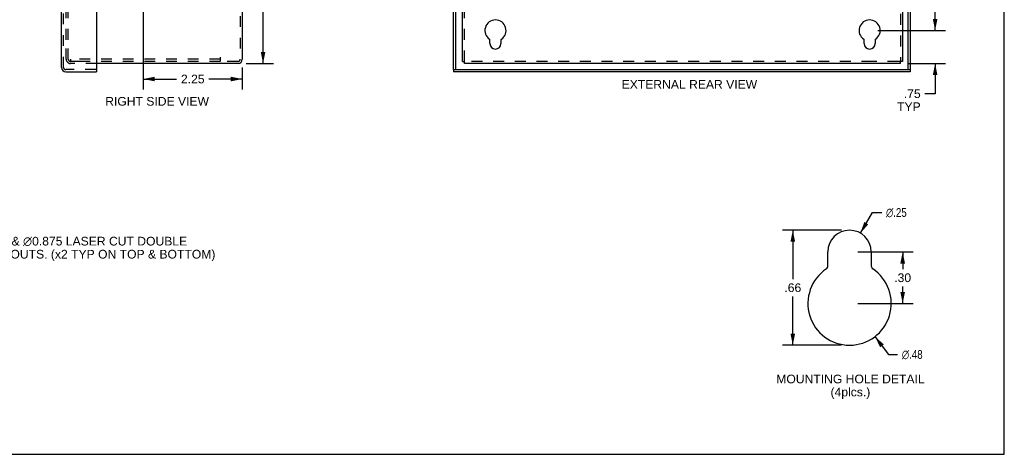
# Model space of a CAD drawing. Header units: inches. Extents: x 0 to 44.7, y 0 to 28.9.
# Tile 14 of 16: x 22.4 to 44.7, y 0 to 9.9. Entities that reach past the tile are written whole.
import ezdxf

# ---------------------------------------------------------------- set-up
doc = ezdxf.new("R2010")
doc.units = ezdxf.units.IN
doc.header["$LTSCALE"] = 2.460526
doc.header["$MEASUREMENT"] = 0
doc.linetypes.add('HIDDEN', pattern=[0.2, 0.1, -0.1])
doc.layers.get('0').update_dxf_attribs({"linetype": 'CONTINUOUS'})
for name, color, linetype in [('DEFAULT_2', 8, 'HIDDEN'), ('DIMENSIONS', 7, 'CONTINUOUS'), ('DOOR_ASSEMBLY', 7, 'CONTINUOUS')]:
    doc.layers.add(name, color=color, linetype=linetype)
doc.styles.get("Standard").update_dxf_attribs({"font": 'arial.ttf'})
doc.styles.add('TEXTSTYLE_1', font='gdt', dxfattribs={"width": 0.8})
doc.dimstyles.new('DIMSTYLE_1', dxfattribs={"dimtxt": 0.197368, "dimasz": 0.263158, "dimexe": 0.09, "dimexo": 0.07, "dimgap": 0.0375, "dimtad": 0, "dimtih": 1, "dimtoh": 1, "dimzin": 4, "dimdsep": 46, "dimtxsty": 'Standard', "dimblk": '_FILLED', "dimblk1": '_FILLED', "dimblk2": '_FILLED', "dimcen": 0.09, "dimadec": 3, "dimazin": 1, "dimtfac": 1, "dimtdec": 3, "dimtofl": 0, "dimtmove": 0, "dimatfit": 3, "dimldrblk": '_FILLED', "dimfxl": 0, "dimtolj": 1, "dimtzin": 4, "dimarcsym": 0})
doc.dimstyles.new('DIMSTYLE_2', dxfattribs={"dimtxt": 0.197368, "dimasz": 0.263158, "dimexe": 0.09, "dimexo": 0.07, "dimgap": 0.09, "dimtad": 0, "dimtih": 1, "dimtoh": 1, "dimlfac": 0.38, "dimzin": 4, "dimdsep": 46, "dimtxsty": 'Standard', "dimblk": '_FILLED', "dimblk1": '_FILLED', "dimblk2": '_FILLED', "dimcen": 0.09, "dimadec": 3, "dimazin": 1, "dimtfac": 1, "dimtdec": 3, "dimtofl": 0, "dimtmove": 0, "dimatfit": 1, "dimldrblk": '_FILLED', "dimfxl": 0, "dimtolj": 1, "dimtzin": 4, "dimarcsym": 0})
doc.dimstyles.new('DIMSTYLE_3', dxfattribs={"dimtxt": 0.197368, "dimasz": 0.263158, "dimexe": 0.09, "dimexo": 0.07, "dimgap": 0.0375, "dimtad": 0, "dimtih": 1, "dimtoh": 1, "dimlfac": 0.38, "dimzin": 4, "dimdsep": 46, "dimtxsty": 'Standard', "dimblk": '_FILLED', "dimblk1": '_FILLED', "dimblk2": '_FILLED', "dimcen": 0.09, "dimadec": 3, "dimazin": 1, "dimtfac": 1, "dimtdec": 3, "dimtofl": 0, "dimtmove": 0, "dimatfit": 3, "dimldrblk": '_FILLED', "dimfxl": 0, "dimtolj": 1, "dimtzin": 4, "dimarcsym": 0})

# ---------------------------------------------------------------- blocks, each defined once
blk = doc.blocks.new('_FILLED')
at = {"color": 0, "linetype": 'ByBlock'}
blk.add_solid([(0, 0), (-1, 0.2), (-1, -0.2)], dxfattribs=at)
blk = doc.blocks.new('*D5')
at = {"layer": 'DIMENSIONS', "color": 2, "linetype": 'Continuous'}
for p, q in [((41.469, 5.025), (41.74, 5.495)), ((41.74, 5.495), (41.952, 5.495))]:
    blk.add_line(p, q, dxfattribs=at)
at = {"layer": 'DIMENSIONS', "color": 2, "linetype": 'Continuous', "xscale": 0.2631578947, "yscale": 0.2631578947, "zscale": 0.2631578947, "rotation": 239.9728827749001}
blk.add_blockref('_FILLED', (41.469, 5.025), dxfattribs=at)
at = {"layer": 'DIMENSIONS', "color": 2, "linetype": 'Continuous', "insert": (42.05, 5.593), "char_height": 0.19737, "width": 0.64616, "attachment_point": 1, "line_spacing_factor": 0.9, "style": 'TEXTSTYLE_1'}
blk.add_mtext('{\\fgdt;n}\\fArial;.25', dxfattribs=at)
blk = doc.blocks.new('*D6')
at = {"layer": 'DIMENSIONS', "color": 2, "linetype": 'Continuous'}
for p, q in [((41.798, 2.674), (42.109, 2.269)), ((42.109, 2.269), (42.312, 2.269))]:
    blk.add_line(p, q, dxfattribs=at)
at = {"layer": 'DIMENSIONS', "color": 2, "linetype": 'Continuous', "xscale": 0.2631578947, "yscale": 0.2631578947, "zscale": 0.2631578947, "rotation": 127.4653944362}
blk.add_blockref('_FILLED', (41.798, 2.674), dxfattribs=at)
at = {"layer": 'DIMENSIONS', "color": 2, "linetype": 'Continuous', "insert": (42.411, 2.367), "char_height": 0.19737, "width": 0.64616, "attachment_point": 1, "line_spacing_factor": 0.9, "style": 'TEXTSTYLE_1'}
blk.add_mtext('{\\fgdt;n}\\fArial;.48', dxfattribs=at)
blk = doc.blocks.new('*D7')
at = {"layer": 'DIMENSIONS', "color": 2, "linetype": 'Continuous'}
for p, q in [((41.038, 5.092), (39.695, 5.092)), ((39.932, 5.092), (39.932, 3.982)), ((39.932, 2.478), (39.932, 3.588)), ((41.038, 2.478), (39.695, 2.478))]:
    blk.add_line(p, q, dxfattribs=at)
at = {"layer": 'DIMENSIONS', "color": 2, "linetype": 'Continuous', "xscale": 0.2631578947, "yscale": 0.2631578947, "zscale": 0.2631578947}
for p, rotation in [((39.932, 5.092), 90), ((39.932, 2.478), 270)]:
    blk.add_blockref('_FILLED', p, dxfattribs=dict(at, rotation=rotation))
at = {"layer": 'DIMENSIONS', "color": 2, "linetype": 'Continuous', "insert": (39.932, 3.884), "char_height": 0.1974, "width": 0.383, "attachment_point": 2, "line_spacing_factor": 0.9}
blk.add_mtext('.66', dxfattribs=at)
blk = doc.blocks.new('*D9')
at = {"layer": 'DIMENSIONS', "color": 2, "linetype": 'Continuous'}
for p, q in [((41.861, 20.13), (43.402, 20.13)), ((43.166, 20.13), (43.166, 15.078)), ((43.166, 9.63), (43.166, 14.683)), ((41.861, 9.63), (43.402, 9.63))]:
    blk.add_line(p, q, dxfattribs=at)
at = {"layer": 'DIMENSIONS', "color": 2, "linetype": 'Continuous', "xscale": 0.2631578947, "yscale": 0.2631578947, "zscale": 0.2631578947}
for p, rotation in [((43.166, 20.13), 90), ((43.166, 9.63), 270)]:
    blk.add_blockref('_FILLED', p, dxfattribs=dict(at, rotation=rotation))
at = {"layer": 'DIMENSIONS', "color": 2, "linetype": 'Continuous', "insert": (43.166, 14.979), "char_height": 0.1974, "width": 0.68969, "attachment_point": 2, "line_spacing_factor": 0.9}
blk.add_mtext('10.50', dxfattribs=at)
blk = doc.blocks.new('*D12')
at = {"layer": 'DIMENSIONS', "color": 2, "linetype": 'Continuous'}
for p, q in [((43.166, 9.63), (43.166, 10.157)), ((41.861, 9.63), (43.402, 9.63)), ((42.563, 8.88), (43.402, 8.88)), ((43.166, 8.88), (43.166, 8.194)), ((43.166, 8.194), (42.935, 8.194))]:
    blk.add_line(p, q, dxfattribs=at)
at = {"layer": 'DIMENSIONS', "color": 2, "linetype": 'Continuous', "xscale": 0.2631578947, "yscale": 0.2631578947, "zscale": 0.2631578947}
for p, rotation in [((43.166, 9.63), 270), ((43.166, 8.88), 90)]:
    blk.add_blockref('_FILLED', p, dxfattribs=dict(at, rotation=rotation))
at = {"layer": 'DIMENSIONS', "color": 2, "linetype": 'Continuous', "insert": (42.837, 8.293), "char_height": 0.1974, "width": 0.53488, "attachment_point": 3, "line_spacing_factor": 0.9}
blk.add_mtext('.75\\PTYP', dxfattribs=at)
blk = doc.blocks.new('*D14')
at = {"layer": 'DIMENSIONS', "color": 2, "linetype": 'Continuous'}
for p, q in [((41.406, 4.598), (42.665, 4.598)), ((42.428, 4.598), (42.428, 4.209)), ((42.428, 3.426), (42.428, 3.815)), ((41.406, 3.426), (42.665, 3.426))]:
    blk.add_line(p, q, dxfattribs=at)
at = {"layer": 'DIMENSIONS', "color": 2, "linetype": 'Continuous', "xscale": 0.2631578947, "yscale": 0.2631578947, "zscale": 0.2631578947}
for p, rotation in [((42.428, 4.598), 90), ((42.428, 3.426), 270)]:
    blk.add_blockref('_FILLED', p, dxfattribs=dict(at, rotation=rotation))
at = {"layer": 'DIMENSIONS', "color": 2, "linetype": 'Continuous', "insert": (42.428, 4.111), "char_height": 0.1974, "width": 0.383, "attachment_point": 2, "line_spacing_factor": 0.9}
blk.add_mtext('.30', dxfattribs=at)
blk = doc.blocks.new('*D20')
at = {"layer": 'DIMENSIONS', "color": 2, "linetype": 'Continuous'}
for p, q in [((25.36, 14.88), (28.134, 14.88)), ((27.898, 14.88), (27.898, 12.078)), ((27.898, 8.88), (27.898, 11.683)), ((27.515, 8.88), (28.134, 8.88))]:
    blk.add_line(p, q, dxfattribs=at)
at = {"layer": 'DIMENSIONS', "color": 2, "linetype": 'Continuous', "xscale": 0.2631578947, "yscale": 0.2631578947, "zscale": 0.2631578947}
for p, rotation in [((27.898, 14.88), 90), ((27.898, 8.88), 270)]:
    blk.add_blockref('_FILLED', p, dxfattribs=dict(at, rotation=rotation))
at = {"layer": 'DIMENSIONS', "color": 2, "linetype": 'Continuous', "insert": (27.898, 11.979), "char_height": 0.1974, "width": 0.53634, "attachment_point": 2, "line_spacing_factor": 0.9}
blk.add_mtext('6.00', dxfattribs=at)
blk = doc.blocks.new('*D21')
at = {"layer": 'DIMENSIONS', "color": 2, "linetype": 'Continuous'}
for p, q in [((25.175, 14.696), (25.175, 8.29)), ((27.425, 8.791), (27.425, 8.29)), ((25.175, 8.527), (25.933, 8.527)), ((27.425, 8.527), (26.667, 8.527))]:
    blk.add_line(p, q, dxfattribs=at)
at = {"layer": 'DIMENSIONS', "color": 2, "linetype": 'Continuous', "xscale": 0.2631578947, "yscale": 0.2631578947, "zscale": 0.2631578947, "rotation": 180}
blk.add_blockref('_FILLED', (25.175, 8.527), dxfattribs=at)
at = {"layer": 'DIMENSIONS', "color": 2, "linetype": 'Continuous', "xscale": 0.2631578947, "yscale": 0.2631578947, "zscale": 0.2631578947}
blk.add_blockref('_FILLED', (27.425, 8.527), dxfattribs=at)
at = {"layer": 'DIMENSIONS', "color": 2, "linetype": 'Continuous', "insert": (26.3, 8.626), "char_height": 0.1974, "width": 0.53634, "attachment_point": 2, "line_spacing_factor": 0.9}
blk.add_mtext('2.25', dxfattribs=at)

msp = doc.modelspace()

# ---------------------------------------------------------------- linework, layer by layer
at = {"color": 7, "linetype": 'Continuous'}
for p, q in [((44.737, 0), (44.737, 28.947)), ((32.427, 8.928), (32.475, 8.928)), ((32.475, 8.88), (32.475, 8.928)), ((42.427, 8.928), (42.379, 8.928)), ((42.379, 8.88), (42.379, 8.928)), ((0, 0), (44.737, 0))]:
    msp.add_line(p, q, dxfattribs=at)
at = {"color": 3, "linetype": 'Continuous'}
for p, q in [((32.427, 8.928), (32.427, 20.832)), ((42.427, 20.832), (42.427, 8.928)), ((27.425, 20.785), (27.425, 8.975)), ((33.052, 9.333), (33.052, 9.414)), ((33.302, 9.414), (33.302, 9.333)), ((41.552, 9.333), (41.552, 9.414)), ((41.802, 9.414), (41.802, 9.333)), ((27.331, 8.88), (24.116, 8.88)), ((42.379, 8.88), (32.475, 8.88)), ((40.728, 4.278), (40.728, 4.598)), ((41.715, 4.598), (41.715, 4.278))]:
    msp.add_line(p, q, dxfattribs=at)
for centre, radius, start, end in [((33.177, 9.63), 0.24, 303.8964, 236.1036), ((41.677, 9.63), 0.24, 303.8964, 236.1036), ((33.032, 9.414), 0.02, 0, 56.1036), ((33.322, 9.414), 0.02, 123.8964, 180), ((41.532, 9.414), 0.02, 0, 56.1036), ((41.822, 9.414), 0.02, 123.8964, 180), ((33.177, 9.333), 0.125, 180, 360), ((41.677, 9.333), 0.125, 180, 360), ((27.331, 8.975), 0.0948, 270, 360), ((41.222, 4.598), 0.493, 0, 180), ((40.65, 4.278), 0.0789, 303.8964, 360), ((41.794, 4.278), 0.0789, 180, 236.1036), ((41.222, 3.426), 0.947, 123.8964, 56.1036)]:
    msp.add_arc(centre, radius, start, end, dxfattribs=at)
at = {"layer": 'DEFAULT_2', "color": 8, "linetype": 'HIDDEN'}
for p, q in [((32.475, 8.928), (32.475, 20.832)), ((42.379, 20.832), (42.379, 8.928)), ((27.377, 20.785), (27.377, 8.975)), ((23.425, 9.42), (23.425, 20.34)), ((23.473, 9.42), (23.473, 20.34)), ((23.425, 8.975), (23.425, 9.38)), ((23.473, 8.975), (23.473, 9.38)), ((26.925, 8.976), (23.524, 8.976)), ((23.524, 8.976), (23.524, 8.928)), ((26.925, 9.023), (26.925, 8.928)), ((23.541, 8.928), (23.52, 8.928)), ((24.116, 8.88), (23.52, 8.88)), ((23.756, 8.928), (23.541, 8.928)), ((26.925, 8.928), (23.756, 8.928)), ((27.331, 8.928), (26.925, 8.928)), ((41.739, 8.928), (32.475, 8.928)), ((42.332, 8.928), (41.739, 8.928)), ((42.379, 8.928), (42.332, 8.928))]:
    msp.add_line(p, q, dxfattribs=at)
for centre, radius, start, end in [((23.52, 8.975), 0.0948, 180, 270), ((23.52, 8.975), 0.0468, 180, 270), ((27.331, 8.975), 0.0468, 270, 360)]:
    msp.add_arc(centre, radius, start, end, dxfattribs=at)
at = {"layer": 'DOOR_ASSEMBLY', "color": 3, "linetype": 'Continuous'}
for p, q in [((23.318, 8.788), (23.318, 20.973)), ((24.116, 21.005), (24.116, 8.756)), ((32.222, 8.741), (32.222, 21.02)), ((42.597, 10.38), (42.597, 8.741)), ((23.413, 8.693), (24.116, 8.693)), ((42.597, 8.693), (32.222, 8.693))]:
    msp.add_line(p, q, dxfattribs=at)
at = {"layer": 'DOOR_ASSEMBLY', "color": 8, "linetype": 'HIDDEN'}
for p, q in [((23.366, 8.788), (23.366, 20.973)), ((24.101, 8.741), (23.413, 8.741))]:
    msp.add_line(p, q, dxfattribs=at)
at = {"layer": 'DOOR_ASSEMBLY', "color": 7, "linetype": 'Continuous'}
for p, q in [((32.27, 21.02), (32.27, 8.741)), ((42.549, 8.741), (42.549, 10.38)), ((24.101, 8.741), (24.116, 8.741)), ((24.116, 8.741), (24.116, 8.693)), ((32.222, 8.741), (42.597, 8.741)), ((32.222, 8.741), (32.222, 8.693)), ((42.597, 8.741), (42.597, 8.693))]:
    msp.add_line(p, q, dxfattribs=at)
at = {"layer": 'DOOR_ASSEMBLY', "color": 3, "linetype": 'Continuous'}
for centre, radius, start, end in [((23.413, 8.788), 0.0948, 180, 270), ((24.101, 8.756), 0.015, 270, 360)]:
    msp.add_arc(centre, radius, start, end, dxfattribs=at)
at = {"layer": 'DOOR_ASSEMBLY', "color": 8, "linetype": 'HIDDEN'}
msp.add_arc((23.413, 8.788), 0.0468, 180, 270, dxfattribs=at)

# ---------------------------------------------------------------- texts
at = {"layer": 'DIMENSIONS', "color": 2, "linetype": 'Continuous', "line_spacing_factor": 0.9}
for s, insert, char_height, width, attachment_point in [('EXTERNAL REAR VIEW', (37.583, 8.504), 0.19737, 3.07278, 2), ('RIGHT SIDE VIEW', (25.49, 8.119), 0.19737, 2.35375, 2), (' \\fgdt;{\\fgdt;n}\\fArial;1.125 {\\ftxt.shx;\\W0.166667;\\H0.197368; }& \\fgdt;{\\fgdt;n}\\fArial;0.875 LASER CUT DOUBLE\\P KNOCKOUTS. (x2 TYP ON TOP & BOTTOM)', (21.101, 4.942), 0.197368, 5.70241, 1), ('MOUNTING HOLE DETAIL\\P(4plcs.)', (41.241, 1.81), 0.19737, 3.36407, 2)]:
    msp.add_mtext(s, dxfattribs=dict(at, insert=insert, char_height=char_height, width=width, attachment_point=attachment_point))

# ---------------------------------------------------------------- dimensions: what is measured, and where the dimension line sits
at = {"layer": 'DIMENSIONS', "color": 2, "linetype": 'Continuous'}
for base, p1, p2, angle, dimstyle, picture, middle in [((43.166, 9.63), (41.791, 20.13), (41.791, 9.63), 270, 'DIMSTYLE_1', '*D9', (43.174, 14.879)), ((25.175, 8.527), (27.425, 8.861), (25.175, 14.766), 180, 'DIMSTYLE_1', '*D21', (26.299, 8.526)), ((27.898, 14.88), (27.445, 8.88), (25.29, 14.88), 90, 'DIMSTYLE_1', '*D20', (27.896, 11.879)), ((39.932, 2.478), (41.108, 5.092), (41.108, 2.478), 270, 'DIMSTYLE_3', '*D7', (39.938, 3.784)), ((42.428, 3.426), (41.336, 4.598), (41.336, 3.426), 270, 'DIMSTYLE_3', '*D14', (42.434, 4.011))]:
    dim = msp.add_linear_dim(base=base, p1=p1, p2=p2, angle=angle, dimstyle=dimstyle, dxfattribs=at)
    dim.commit()
    dim.dimension.update_dxf_attribs({"geometry": picture, "text_midpoint": middle, "dimtype": 160})
dim = msp.add_linear_dim(base=(43.166, 9.63), p1=(42.493, 8.88), p2=(41.791, 9.63), angle=90, text='<>\\PTYP', dimstyle='DIMSTYLE_1', dxfattribs=at)
dim.commit()
dim.dimension.update_dxf_attribs({"geometry": '*D12', "text_midpoint": (42.569, 8.046), "dimtype": 160})
for p1, p2, picture, middle in [((41.4688, 5.02539), (40.97497, 4.17099), '*D5', (42.37344, 5.49473)), ((41.798, 2.674), (40.646, 4.178), '*D6', (42.734, 2.269))]:
    dim = msp.add_diameter_dim_2p(p1=p1, p2=p2, text='%%c<>', dimstyle='DIMSTYLE_2', override={"dimpost": '<>'}, dxfattribs=at)
    dim.commit()
    dim.dimension.update_dxf_attribs({"geometry": picture, "text_midpoint": middle, "dimtype": 163})

doc.saveas('drawing.dxf')
